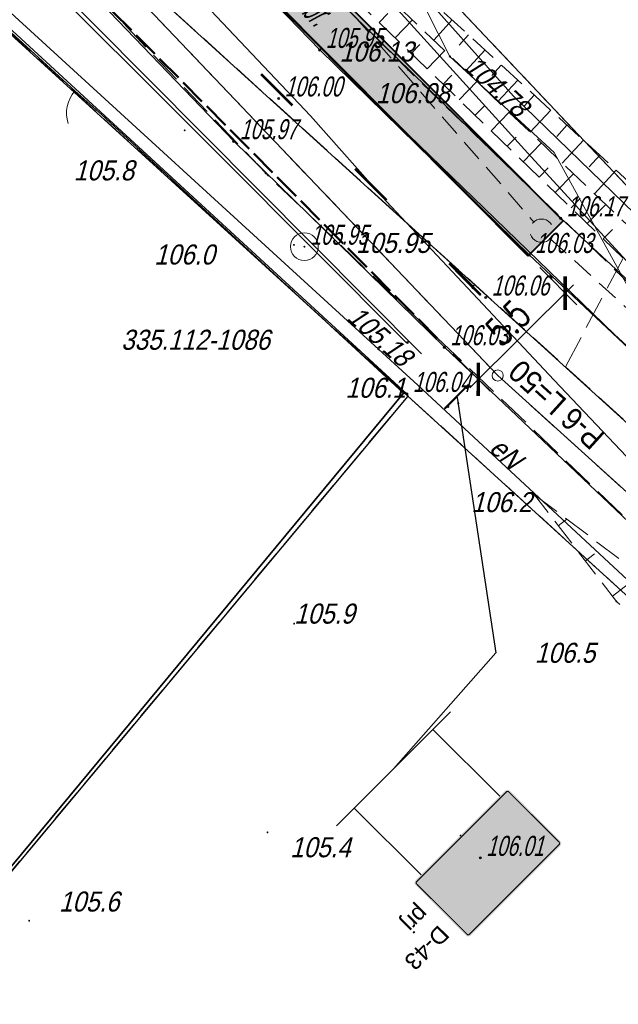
# Model space of a CAD drawing. Extents: x 6530721 to 6531385, y 5978377 to 5979143.
# Tile 9 of 146: x 6531076 to 6531103, y 5978592 to 5978636. Entities that reach past the tile are written whole.
import ezdxf

# ---------------------------------------------------------------- set-up
doc = ezdxf.new("R2010")
doc.units = 0
for name, pattern in [('AB_rokocin 2014-08-13 AC2004$0$1.0_0.5', [1.5, 1, -0.5]), ('AB_rokocin 2014-08-13 AC2004$0$1.5_0.5', [2, 1.5, -0.5]), ('AB_rokocin 2014-08-13 AC2004$0$823-500', [1.75, 1.25, -0.5]), ('AB_rokocin 2014-08-13 AC2004$0$l217_500', [2, 1.5, -0.5]), ('AB_rokocin 2014-08-13 AC2004$0$l219_500', [0]), ('AB_rokocin 2014-08-13 AC2004$0$mz1.0_0.5', [1.5, 1, -0.5]), ('ACAD_ISO02W100', [15, 12, -3])]:
    doc.linetypes.add(name, pattern=pattern)
for name, color, linetype, lineweight in [('A-T-OŚ-LBAT-FILL', 7, 'Continuous', 15), ('AB-chodnik obrzeża', 30, 'Continuous', 40), ('AB-krawędzie', 7, 'ACAD_ISO02W100', 50), ('AB-krawężnik', 7, 'Continuous', 50), ('AB-pobocze', 191, 'Continuous', 20), ('AB-pomocnicza', 7, 'Continuous', 15), ('AB-wymiarowa', 7, 'Continuous', 30), ('AB-wyp.ścieżka', 31, 'Continuous', 15), ('AB_rokocin 2014-08-13 AC2004$0$121-Punkt osnowy szczegółowej', 7, 'Continuous', 18), ('AB_rokocin 2014-08-13 AC2004$0$121-Punkt osnowy szczegółowej-Atr103', 7, 'Continuous', 18), ('AB_rokocin 2014-08-13 AC2004$0$121-Punkt osnowy szczegółowej-Atr2', 7, 'Continuous', 18), ('AB_rokocin 2014-08-13 AC2004$0$202-Punkt graniczny stabilizowany trwale', 7, 'Continuous', 18), ('AB_rokocin 2014-08-13 AC2004$0$203-Punkt załamania granicy działki nie stabilizowany', 7, 'Continuous', 18), ('AB_rokocin 2014-08-13 AC2004$0$217-Granica konturu klasyfikcyjnego', 7, 'Continuous', 18), ('AB_rokocin 2014-08-13 AC2004$0$219-Linia granicy', 7, 'Continuous', 18), ('AB_rokocin 2014-08-13 AC2004$0$433-Chodnik', 7, 'Continuous', 18), ('AB_rokocin 2014-08-13 AC2004$0$623-Punkt rzędnej przewodu-SGPOD', 7, 'Continuous', 18), ('AB_rokocin 2014-08-13 AC2004$0$623-Punkt rzędnej przewodu-SGPOD-Atr2', 7, 'Continuous', 18), ('AB_rokocin 2014-08-13 AC2004$0$625-Punkt rzędnej przewodu-SEPOD', 7, 'Continuous', 18), ('AB_rokocin 2014-08-13 AC2004$0$625-Punkt rzędnej przewodu-SEPOD-Atr2', 7, 'Continuous', 18), ('AB_rokocin 2014-08-13 AC2004$0$820-Skarpa nieumocniona', 7, 'Continuous', 18), ('AB_rokocin 2014-08-13 AC2004$0$823-Szczyt skarpy nieumocninej', 7, 'Continuous', 18), ('AB_rokocin 2014-08-13 AC2004$0$824-Podnóże skarpy nieumocninej', 7, 'Continuous', 18), ('AB_rokocin 2014-08-13 AC2004$0$905-Brama lewa', 7, 'Continuous', 18), ('AB_rokocin 2014-08-13 AC2004$0$chodnik (powierzchnia)', 7, 'Continuous', 18), ('AB_rokocin 2014-08-13 AC2004$0$krawężnik (linia)', 7, 'Continuous', 18), ('AB_rokocin 2014-08-13 AC2004$0$kółeczka', 1, 'Continuous', 18), ('AB_rokocin 2014-08-13 AC2004$0$ogrodzenie trwałe (linia)', 7, 'Continuous', 18), ('AB_rokocin 2014-08-13 AC2004$0$ogrodzenie trwałe (powierzchnia)', 7, 'Continuous', 18), ('AB_rokocin 2014-08-13 AC2004$0$przewód elektroenergetyczny (linia)-SEPOD', 7, 'Continuous', 18), ('AB_rokocin 2014-08-13 AC2004$0$przewód elektroenergetyczny (linia)-SEPOD-Atr1', 7, 'Continuous', 18), ('AB_rokocin 2014-08-13 AC2004$0$przewód gazowy (linia)-SG', 7, 'Continuous', 18), ('AB_rokocin 2014-08-13 AC2004$0$przewód kanalizacyjny - projektowany (linia)-SK', 7, 'Continuous', 18), ('AB_rokocin 2014-08-13 AC2004$0$przewód telekomunikacyjny (linia)-STPOD', 7, 'Continuous', 18), ('AB_rokocin 2014-08-13 AC2004$0$przewód wodociągowy (linia)-SW', 7, 'Continuous', 18), ('AB_rokocin 2014-08-13 AC2004$0$punkt wysokościowy naturalny', 7, 'Continuous', 18), ('AB_rokocin 2014-08-13 AC2004$0$punkt wysokościowy naturalny-Atr2', 7, 'Continuous', 18), ('AB_rokocin 2014-08-13 AC2004$0$punkt wysokościowy sztuczny', 7, 'Continuous', 18), ('AB_rokocin 2014-08-13 AC2004$0$punkt wysokościowy sztuczny-Atr2', 7, 'Continuous', 18), ('AB_rokocin 2014-08-13 AC2004$0$wysokosci_asfalt', 7, 'Continuous', 18), ('ARDPLAN-2D-LBAT', 7, 'Continuous', 18), ('asf', 7, 'Continuous', 18), ('płot', 1, 'Continuous', 18)]:
    doc.layers.add(name, color=color, linetype=linetype, lineweight=lineweight)
for name, color, linetype in [('AR-MArker', 7, 'Continuous'), ('gaOzPoziome', 7, 'Continuous'), ('gaPionowe', 7, 'Continuous'), ('zzz.ga.oz_pion_def', 7, 'Continuous'), ('zzz.gaHSDlugosc', 7, 'Continuous'), ('zzz.gaHSDodTekst', 7, 'Continuous'), ('zzz.gaHSKilometraz', 7, 'Continuous'), ('zzz.gaHSNazwa', 7, 'Continuous'), ('zzz.gaHSOpis', 7, 'Continuous'), ('zzz.gaHSStan', 7, 'Continuous'), ('zzz.gaHSTrasa', 7, 'Continuous'), ('zzz.gaVSDodTekst', 7, 'Continuous'), ('zzz.gaVSDomyslna', 7, 'Continuous'), ('zzz.gaVSNazwa', 7, 'Continuous'), ('zzz.gaVSStan', 7, 'Continuous'), ('zzz.gaVSWielkość', 7, 'Continuous')]:
    doc.layers.add(name, color=color, linetype=linetype)
doc.styles.add('2.5mm', font='simplex.shx', dxfattribs={"width": 0.7, "height": 1.25})
doc.styles.add('AB_rokocin 2014-08-13 AC2004$0$Standard', font='txt')
doc.styles.add('GA4-ATR-TEXT', font='arial.ttf', dxfattribs={"width": 0.9})
doc.styles.add('GA4-HS-TEXT', font='arial.ttf', dxfattribs={"width": 0.9})
doc.styles.get("Standard").update_dxf_attribs({"font": 'simplex.shx', "width": 0.75, "height": 1.25})
doc.linetypes.add('AB_rokocin 2014-08-13 AC2004$0$902-500', pattern='A,3.75,0,[1,ksztalty.shx,S=0.5,R=0,X=0,Y=0],3.75', length=7.5)
doc.dimstyles.new('BINIO-25', dxfattribs={"dimscale": 0.5, "dimtxt": 1.25, "dimasz": 2.13, "dimexe": 1.5, "dimexo": 2, "dimgap": 0.5, "dimtad": 1, "dimdec": 1, "dimrnd": 0.0005, "dimzin": 4, "dimdsep": 46, "dimtxsty": '2.5mm', "dimblk": 'ARCHTICK', "dimcen": -5, "dimdle": 1.07, "dimclrd": 256, "dimclre": 256, "dimclrt": 256, "dimaunit": 2, "dimazin": 0, "dimtfac": 1, "dimtdec": 1, "dimtmove": 0, "dimatfit": 3, "dimldrblk": 'NONE', "dimfxl": 1.5, "dimtolj": 1, "dimlwd": -1, "dimlwe": -1, "dimarcsym": 0})
doc.dimstyles.new('GA4-LEADER', dxfattribs={"dimtxt": 1, "dimasz": 1, "dimexe": 1, "dimexo": 1, "dimgap": 1, "dimtad": 1, "dimtxsty": 'Standard', "dimcen": 1, "dimadec": 0, "dimazin": 0, "dimtfac": 1, "dimtmove": 0, "dimatfit": 3, "dimfxl": 1, "dimarcsym": 0})

# ---------------------------------------------------------------- blocks, each defined once
blk = doc.blocks.new('_ArchTick')
at = {"color": 0, "linetype": 'ByBlock', "const_width": 0.15}
blk.add_lwpolyline([(-0.5, -0.5), (0.5, 0.5)], dxfattribs=at)
blk = doc.blocks.new('*D106')
at = {"layer": 'AB-wymiarowa'}
for p, q in [((6531099.417, 5978624.642), (6531101.086, 5978622.963)), ((6531096.277, 5978619.24), (6531100.937, 5978623.872)), ((6531095.516, 5978620.765), (6531097.185, 5978619.085))]:
    blk.add_line(p, q, dxfattribs=at)
at = {"layer": 'Defpoints', "color": 0}
for p in [(6531098.712, 5978625.352), (6531100.557, 5978623.495), (6531094.811, 5978621.474)]:
    blk.add_point(p, dxfattribs=at)
at = {"layer": 'AB-wymiarowa', "xscale": 1.065, "yscale": 1.065, "zscale": 1.065}
for p, rotation in [((6531100.557, 5978623.495), 44.82540638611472), ((6531096.656, 5978619.617), 224.8254063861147)]:
    blk.add_blockref('_ArchTick', p, dxfattribs=dict(at, rotation=rotation))
at = {"layer": 'AB-wymiarowa', "insert": (6531097.99, 5978622.177), "char_height": 1.25, "attachment_point": 5, "rotation": 44.8254, "style": '2.5mm'}
blk.add_mtext('\\A1;5.5', dxfattribs=at)
blk = doc.blocks.new('_None')
blk = doc.blocks.new('Slope Pattern - Lines')
for p, q in [((0, 25), (50, 25)), ((0, 0), (100, 0)), ((0, -25), (50, -25))]:
    blk.add_line(p, q)
blk = doc.blocks.new('gaVSPos')
blk.add_point((0, 0))
blk = doc.blocks.new('gaVSTVcolumn3')
at = {"color": 0, "linetype": 'ByBlock', "lineweight": -2}
for p, q in [((-750, -30), (750, -30)), ((-750, -60), (-750, -30)), ((-750, -60), (750, -60)), ((750, -60), (750, -30))]:
    blk.add_line(p, q, dxfattribs=at)
for centre in [(-600, 0), (600, 0)]:
    blk.add_circle(centre, 30, dxfattribs=at)
blk = doc.blocks.new('gaVScolumn3')
at = {"color": 0, "linetype": 'ByBlock', "lineweight": -2}
for p, q in [((-500, 0), (-500, 850)), ((500, 0), (500, 850)), ((-724.7, 0), (724.7, 0))]:
    blk.add_line(p, q, dxfattribs=at)
blk.add_point((0, 850), dxfattribs=at)
blk = doc.blocks.new('z.ga4.D-42_0')
at = {"layer": 'zzz.ga.oz_pion_def'}
blk.add_hatch(color=0, dxfattribs=at).paths.add_polyline_path([(600, 670, 0.414214), (570, 700), (-570, 700, 0.414214), (-600, 670), (-600, 30, 0.414214), (-570, 0), (570, 0, 0.414214), (600, 30)])
blk = doc.blocks.new('z.ga4.D-42_1')
at = {"layer": 'zzz.ga.oz_pion_def', "color": 0, "const_width": 10}
blk.add_lwpolyline([(585, 30, -0.414214), (570, 15), (-570, 15, -0.414214), (-585, 30), (-585, 670, -0.414214), (-570, 685), (570, 685, -0.414214), (585, 670)], format="xyb", close=True, dxfattribs=at)
blk = doc.blocks.new('z.ga4.D-42_2')
at = {"layer": 'zzz.ga.oz_pion_def'}
blk.add_hatch(color=0, dxfattribs=at).paths.add_polyline_path([(168, 128), (120, 176), (40, 176), (40, 192), (-40, 192), (-40, 176), (-120, 176), (-168, 128), (-168, 112), (-200, 112), (-200, 144), (-264, 400), (-328, 144), (-328, 112), (-360, 112), (-360, 160), (-440, 192), (-520, 160), (-520, 0), (520, 0), (520, 272), (456, 288), (392, 272), (392, 112), (360, 112), (360, 160), (280, 208), (200, 160), (200, 112), (168, 112)])
blk = doc.blocks.new('z.ga4.D-43_1')
at = {"layer": 'zzz.ga.oz_pion_def'}
blk.add_hatch(color=0, dxfattribs=at).paths.add_polyline_path([(580, 642), (580, 670, 0.414214), (570, 680), (486.3, 680), (-580, 58), (-580, 30, 0.414214), (-570, 20), (-486.3, 20)])
blk = doc.blocks.new('z.ga4.D-43_2')
at = {"layer": 'zzz.ga.oz_pion_def'}
blk.add_hatch(color=0, dxfattribs=at).paths.add_polyline_path([(580, 653.6), (580, 670, 0.414214), (570, 680), (506.2, 680), (-580, 46.4), (-580, 30, 0.414214), (-570, 20), (-506.2, 20)])
blk = doc.blocks.new('D-43-59125554433-vs')
at = {"layer": 'zzz.gaVSDomyslna', "color": 7, "lineweight": 0, "true_color": 0xffffff}
for name in ['z.ga4.D-42_0', 'z.ga4.D-43_1']:
    blk.add_blockref(name, (0, 0), dxfattribs=at)
at = {"layer": 'zzz.gaVSDomyslna', "color": 18, "lineweight": 0, "true_color": 0x000000}
for name, p in [('z.ga4.D-42_1', (0, 0)), ('z.ga4.D-42_2', (0, 80))]:
    blk.add_blockref(name, p, dxfattribs=at)
at = {"layer": 'zzz.gaVSDomyslna', "color": 10, "lineweight": 0}
blk.add_blockref('z.ga4.D-43_2', (0, 0), dxfattribs=at)
at = {"layer": 'zzz.gaVSDodTekst', "style": 'GA4-ATR-TEXT', "flags": 1}
blk.add_attdef('AddText', (0, 0), '', height=1, dxfattribs=at)
at = {"layer": 'zzz.gaVSDomyslna', "style": 'GA4-ATR-TEXT', "flags": 1}
for tag in ['Width', 'Position', 'Height', 'Route']:
    blk.add_attdef(tag, (0, 0), '', height=1, dxfattribs=at)
at = {"layer": 'zzz.gaVSNazwa', "style": 'GA4-ATR-TEXT'}
blk.add_attdef('Name', (700, 425), '', height=150, dxfattribs=at)
at = {"layer": 'zzz.gaVSStan', "style": 'GA4-ATR-TEXT'}
blk.add_attdef('State', (700, 170), '', height=150, dxfattribs=at)
at = {"layer": 'zzz.gaVSWielkość', "style": 'GA4-ATR-TEXT', "flags": 1}
blk.add_attdef('Size', (0, 0), '', height=1, dxfattribs=at)
blk = doc.blocks.new('z.ga4.HSL-desc')
at = {"layer": 'zzz.gaHSDlugosc', "style": 'GA4-HS-TEXT', "width": 0.9}
blk.add_attdef('LENGTH', (6.026, 0.4), '', height=1, dxfattribs=at)
at = {"layer": 'zzz.gaHSDodTekst', "style": 'GA4-HS-TEXT', "width": 0.9, "flags": 1}
blk.add_attdef('ADDTEXT', (0, -2.744), '', height=1, dxfattribs=at)
at = {"layer": 'zzz.gaHSKilometraz', "style": 'GA4-HS-TEXT', "width": 0.9, "flags": 1}
blk.add_attdef('POSITION', (0, -5.695), '', height=1, dxfattribs=at)
at = {"layer": 'zzz.gaHSNazwa', "style": 'GA4-HS-TEXT', "width": 0.9}
blk.add_attdef('NAME', (0, 0.4), '', height=1, dxfattribs=at)
at = {"layer": 'zzz.gaHSStan', "style": 'GA4-HS-TEXT', "width": 0.9}
blk.add_attdef('STATE', (0, -1.356), '', height=1, dxfattribs=at)
at = {"layer": 'zzz.gaHSTrasa', "style": 'GA4-HS-TEXT', "width": 0.9, "flags": 1}
blk.add_attdef('ROUTE', (0, -4.27), '', height=1, dxfattribs=at)
blk = doc.blocks.new('gaHSPos')
at = {"color": 0, "linetype": 'Continuous', "lineweight": 0}
blk.add_point((0, 0), dxfattribs=at)
blk = doc.blocks.new('AB_rokocin 2014-08-13 AC2004$0$WSP')
at = {"layer": 'AB_rokocin 2014-08-13 AC2004$0$kółeczka', "color": 0, "linetype": 'Continuous'}
blk.add_circle((0, 0), 0.1, dxfattribs=at)
blk = doc.blocks.new('AB_rokocin 2014-08-13 AC2004$0$PW01')
at = {"linetype": 'Continuous', "lineweight": 13}
h = blk.add_hatch(color=0, dxfattribs=at)
edge = h.paths.add_edge_path()
edge.add_arc((0, 0), 0.045, 0, 360)
blk = doc.blocks.new('AB_rokocin 2014-08-13 AC2004$0$905L')
at = {"color": 0, "linetype": 'Continuous', "lineweight": 0}
blk.add_arc((-1.5, 0), 1.5, 0, 60, dxfattribs=at)
blk = doc.blocks.new('AB_rokocin 2014-08-13 AC2004$0$PW02')
at = {"linetype": 'Continuous', "lineweight": 13}
h = blk.add_hatch(color=0, dxfattribs=at)
edge = h.paths.add_edge_path()
edge.add_arc((0, 0), 0.045, 0, 360)
blk = doc.blocks.new('AB_rokocin 2014-08-13 AC2004$0$121')
at = {"linetype": 'Continuous', "lineweight": 13}
h = blk.add_hatch(color=0, dxfattribs=at)
edge = h.paths.add_edge_path()
edge.add_arc((0, 0), 0.045, 0, 360)
at = {"color": 0, "linetype": 'Continuous', "lineweight": 13}
blk.add_circle((0, 0), 0.625, dxfattribs=at)
blk = doc.blocks.new('AB_rokocin 2014-08-13 AC2004$0$621')
at = {"linetype": 'Continuous', "lineweight": 0}
h = blk.add_hatch(color=0, dxfattribs=at)
edge = h.paths.add_edge_path()
edge.add_arc((0, 0), 0.05, 0, 360)
blk = doc.blocks.new('AB_rokocin 2014-08-13 AC2004$0$203')
at = {"linetype": 'Continuous', "lineweight": 0}
h = blk.add_hatch(color=0, dxfattribs=at)
edge = h.paths.add_edge_path()
edge.add_arc((0, 0), 0.045, 0, 360)
blk = doc.blocks.new('AB_rokocin 2014-08-13 AC2004$0$202')
at = {"color": 0, "linetype": 'Continuous', "lineweight": 0}
blk.add_circle((0, 0), 0.25, dxfattribs=at)
blk = doc.blocks.new('AB_rokocin 2014-08-13 AC2004')
at = {"layer": 'AB_rokocin 2014-08-13 AC2004$0$217-Granica konturu klasyfikcyjnego', "color": 3, "linetype": 'AB_rokocin 2014-08-13 AC2004$0$l217_500', "lineweight": 18, "flags": 128}
for points in [[(6531080.82, 5978652.12), (6531104.33, 5978627.25)], [(6531080.82, 5978652.12), (6531104.33, 5978627.25)], [(6531075.42, 5978643.01), (6531097.53, 5978619.79)], [(6531075.42, 5978643.01), (6531097.53, 5978619.79)], [(6531075.42, 5978643.01), (6531100.57, 5978620.18)], [(6531069.49, 5978640.76), (6531093.49, 5978618.87)], [(6531100.57, 5978620.18), (6531104.33, 5978627.25)], [(6531100.57, 5978620.18), (6531130.45, 5978593.05)], [(6531097.53, 5978619.79), (6531143.17, 5978578.52)], [(6531097.53, 5978619.79), (6531143.17, 5978578.52)], [(6531072.52, 5978593.74), (6531093.49, 5978618.87)], [(6531093.49, 5978618.87), (6531113.06, 5978601.03)], [(6531093.49, 5978618.87), (6531113.06, 5978601.03)]]:
    blk.add_lwpolyline(points, dxfattribs=at)
at = {"layer": 'AB_rokocin 2014-08-13 AC2004$0$219-Linia granicy', "color": 92, "linetype": 'AB_rokocin 2014-08-13 AC2004$0$l219_500', "lineweight": 30, "flags": 128}
for points in [[(6531104.33, 5978627.25), (6531080.82, 5978652.12)], [(6531104.33, 5978627.25), (6531080.82, 5978652.12)], [(6531144.51, 5978580.28), (6531075.42, 5978643.01)], [(6531097.53, 5978619.79), (6531075.42, 5978643.01)], [(6531097.53, 5978619.79), (6531075.42, 5978643.01)], [(6531093.49, 5978618.87), (6531068.73, 5978641.43)], [(6531143.17, 5978578.52), (6531097.53, 5978619.79)], [(6531143.17, 5978578.52), (6531097.53, 5978619.79)], [(6531093.49, 5978618.87), (6531062.23, 5978581.4)], [(6531113.06, 5978601.03), (6531093.49, 5978618.87)], [(6531113.06, 5978601.03), (6531093.49, 5978618.87)]]:
    blk.add_lwpolyline(points, dxfattribs=at)
at = {"layer": 'AB_rokocin 2014-08-13 AC2004$0$820-Skarpa nieumocniona', "color": 252, "linetype": 'Continuous', "lineweight": 18}
for p, q in [((6531092.2, 5978635.66), (6531092.59, 5978636.06)), ((6531092.92, 5978634.96), (6531093.7, 5978635.77)), ((6531095.48, 5978635.77), (6531094.65, 5978634.86)), ((6531096.22, 5978635.1), (6531095.79, 5978634.63)), ((6531093.64, 5978634.27), (6531094.03, 5978634.67)), ((6531094.36, 5978633.57), (6531095.15, 5978634.39)), ((6531096.96, 5978634.42), (6531096.09, 5978633.48)), ((6531097.69, 5978633.74), (6531097.26, 5978633.27)), ((6531095.08, 5978632.88), (6531095.47, 5978633.29)), ((6531095.8, 5978632.18), (6531096.59, 5978633)), ((6531098.43, 5978633.07), (6531097.54, 5978632.1)), ((6531099.17, 5978632.39), (6531098.72, 5978631.9)), ((6531096.52, 5978631.49), (6531096.92, 5978631.9)), ((6531099.91, 5978631.72), (6531098.99, 5978630.72)), ((6531097.24, 5978630.79), (6531098.04, 5978631.62)), ((6531100.64, 5978631.04), (6531100.18, 5978630.53)), ((6531097.95, 5978630.1), (6531098.36, 5978630.51)), ((6531101.38, 5978630.37), (6531100.43, 5978629.33)), ((6531098.67, 5978629.4), (6531099.48, 5978630.24)), ((6531102.12, 5978629.69), (6531101.64, 5978629.17)), ((6531099.39, 5978628.71), (6531099.8, 5978629.13)), ((6531102.85, 5978629.02), (6531101.88, 5978627.95)), ((6531100.11, 5978628.01), (6531100.93, 5978628.86)), ((6531100.83, 5978627.32), (6531101.24, 5978627.74)), ((6531101.55, 5978626.62), (6531102.38, 5978627.48)), ((6531102.27, 5978625.93), (6531102.68, 5978626.36)), ((6531100.25, 5978613.04), (6531100.63, 5978613.34)), ((6531101.46, 5978611.45), (6531101.88, 5978611.77)), ((6531102.68, 5978609.87), (6531103.94, 5978610.84))]:
    blk.add_line(p, q, dxfattribs=at)
at = {"layer": 'AB_rokocin 2014-08-13 AC2004$0$823-Szczyt skarpy nieumocninej', "color": 252, "linetype": 'AB_rokocin 2014-08-13 AC2004$0$823-500', "lineweight": 18, "flags": 128}
for points in [[(6531128.07, 5978605.47), (6531106.45, 5978625.72), (6531091.73, 5978639.21), (6531081.11, 5978650.22)], [(6531080.39, 5978648.56), (6531090.16, 5978637.63), (6531104.5, 5978623.77), (6531127.39, 5978603.66)], [(6531143.91, 5978576.6), (6531135.92, 5978582.6), (6531118.86, 5978596.09), (6531102.86, 5978609.64), (6531099.18, 5978614.43)]]:
    blk.add_lwpolyline(points, dxfattribs=at)
at = {"layer": 'AB_rokocin 2014-08-13 AC2004$0$824-Podnóże skarpy nieumocninej', "color": 252, "linetype": 'AB_rokocin 2014-08-13 AC2004$0$823-500', "lineweight": 18, "flags": 128}
for points in [[(6531127.34, 5978604.75), (6531105.37, 5978624.62), (6531090.88, 5978638.46), (6531081.04, 5978648.86)], [(6531099.18, 5978614.43), (6531103.9, 5978610.87), (6531120.13, 5978597.46), (6531136.64, 5978583.18), (6531143.91, 5978576.6)]]:
    blk.add_lwpolyline(points, dxfattribs=at)
at = {"layer": 'AB_rokocin 2014-08-13 AC2004$0$chodnik (powierzchnia)', "color": 252, "linetype": 'AB_rokocin 2014-08-13 AC2004$0$mz1.0_0.5', "lineweight": 18, "flags": 128}
blk.add_lwpolyline([(6531078.56, 5978652.87), (6531080.03, 5978651.32), (6531079.35, 5978650.62), (6531078.98, 5978649.73), (6531078.97, 5978648.77), (6531079.2, 5978648.33), (6531084.58, 5978642.57), (6531089.26, 5978637.76), (6531093.49, 5978633.54), (6531104.14, 5978623.25), (6531114.65, 5978613.58), (6531131.89, 5978598.61), (6531167.55, 5978568.83), (6531190.13, 5978549.94), (6531226.32, 5978519.67), (6531264.14, 5978487.87), (6531301.61, 5978456.61), (6531304.45, 5978454.226)], dxfattribs=at)
at = {"layer": 'AB_rokocin 2014-08-13 AC2004$0$krawężnik (linia)', "color": 252, "linetype": 'AB_rokocin 2014-08-13 AC2004$0$1.5_0.5', "lineweight": 18, "flags": 128}
blk.add_lwpolyline([(6531298.927, 5978448.648), (6531287.37, 5978458.4), (6531270.37, 5978472.52), (6531253.02, 5978487.1), (6531235.13, 5978502.07), (6531218, 5978516.55), (6531200.82, 5978530.83), (6531185.47, 5978543.6), (6531169.49, 5978556.94), (6531153.58, 5978570.32), (6531137.12, 5978583.98), (6531120.57, 5978598.02), (6531104.7, 5978612.02), (6531087.1, 5978628.88), (6531072.14, 5978644.66), (6531057.88, 5978660.99), (6531044.81, 5978677.43), (6531031.41, 5978696.08), (6531019.33, 5978713.34), (6531007.09, 5978730.85), (6530994.02, 5978749.9), (6530984.23, 5978764.08), (6530979.36, 5978771.32), (6530967.75, 5978788.45), (6530955.81, 5978806), (6530943.89, 5978823.43), (6530932.03, 5978840.69), (6530923.54, 5978853.19), (6530919.06, 5978859.93)], dxfattribs=at)
at = {"layer": 'AB_rokocin 2014-08-13 AC2004$0$krawężnik (linia)', "color": 252, "linetype": 'Continuous', "lineweight": 18, "flags": 128}
blk.add_lwpolyline([(6531302.987, 5978452.749), (6531300.36, 5978454.96), (6531262.91, 5978486.17), (6531225.01, 5978518.01), (6531188.79, 5978548.3), (6531166.12, 5978567.3), (6531135.89, 5978592.52), (6531135.16, 5978593.14), (6531131.33, 5978596.34), (6531130.54, 5978596.97), (6531119.92, 5978606.14), (6531113.24, 5978612.03), (6531102.77, 5978621.64), (6531092.05, 5978632.03), (6531091.33, 5978632.74), (6531088.51, 5978635.56), (6531087.79, 5978636.29), (6531083.04, 5978641.13), (6531077.78, 5978646.66)], dxfattribs=at)
at = {"layer": 'AB_rokocin 2014-08-13 AC2004$0$kółeczka', "color": 7, "linetype": 'ByBlock'}
for p in [(6531089.531, 5978634.423, 105.951), (6531089.531, 5978634.423, 105.951), (6531089.531, 5978634.423, 105.951), (6531087.68, 5978632.241, 106.004), (6531087.68, 5978632.241, 106.004), (6531087.68, 5978632.241, 106.004), (6531085.665, 5978630.32, 105.966), (6531085.665, 5978630.32, 105.966), (6531085.665, 5978630.32, 105.966), (6531100.358, 5978626.856, 106.171), (6531100.358, 5978626.856, 106.171), (6531100.358, 5978626.856, 106.171), (6531098.938, 5978625.208, 106.028), (6531098.938, 5978625.208, 106.028), (6531098.938, 5978625.208, 106.028), (6531096.988, 5978623.296, 106.057), (6531096.988, 5978623.296, 106.057), (6531096.988, 5978623.296, 106.057), (6531095.13, 5978621.062, 106.027), (6531095.13, 5978621.062, 106.027), (6531095.13, 5978621.062, 106.027), (6531093.446, 5978618.963, 106.042), (6531093.446, 5978618.963, 106.042), (6531093.446, 5978618.963, 106.042), (6531096.744, 5978598.114, 106.013), (6531096.744, 5978598.114, 106.013), (6531096.744, 5978598.114, 106.013)]:
    blk.add_point(p, dxfattribs=at)
at = {"layer": 'AB_rokocin 2014-08-13 AC2004$0$kółeczka', "color": 1, "linetype": 'ByBlock'}
for p in [(6531089.531, 5978634.423, 105.951), (6531087.68, 5978632.241, 106.004), (6531085.665, 5978630.32, 105.966), (6531100.358, 5978626.856, 106.171), (6531098.938, 5978625.208, 106.028), (6531096.988, 5978623.296, 106.057), (6531095.13, 5978621.062, 106.027), (6531093.446, 5978618.963, 106.042), (6531096.744, 5978598.114, 106.013)]:
    blk.add_point(p, dxfattribs=at)
at = {"layer": 'AB_rokocin 2014-08-13 AC2004$0$ogrodzenie trwałe (linia)', "color": 252, "linetype": 'AB_rokocin 2014-08-13 AC2004$0$902-500', "lineweight": 35, "flags": 128}
for points in [[(6531068.65, 5978641.63), (6531078.53, 5978632.58)], [(6531079.74, 5978631.5), (6531093.3, 5978619)], [(6531093.3, 5978619), (6531066.4, 5978586.57), (6531052.171, 5978569.518)]]:
    blk.add_lwpolyline(points, dxfattribs=at)
at = {"layer": 'AB_rokocin 2014-08-13 AC2004$0$ogrodzenie trwałe (powierzchnia)', "color": 7, "linetype": 'Continuous', "lineweight": 35, "flags": 128}
blk.add_lwpolyline([(6531078.53, 5978632.58), (6531079.74, 5978631.5)], dxfattribs=at)
at = {"layer": 'AB_rokocin 2014-08-13 AC2004$0$przewód elektroenergetyczny (linia)-SEPOD', "color": 1, "linetype": 'Continuous', "lineweight": 18, "flags": 128}
blk.add_lwpolyline([(6531069.84, 5978641.41), (6531093.94, 5978619.36), (6531113.6, 5978601.1), (6531113.92, 5978595.59), (6531094.61, 5978572.45), (6531087.76, 5978563.98), (6531085.83, 5978561.65), (6531085.55, 5978561.94), (6531085.37, 5978562.07), (6531085.55, 5978561.94), (6531085.83, 5978561.65), (6531084.44, 5978560.05), (6531083.68, 5978559.01), (6531071.694, 5978544.972)], dxfattribs=at)
at = {"layer": 'AB_rokocin 2014-08-13 AC2004$0$przewód gazowy (linia)-SG', "color": 40, "linetype": 'Continuous', "lineweight": 18, "flags": 128}
blk.add_lwpolyline([(6531093.79, 5978637.27), (6531095.38, 5978634.13), (6531100.06, 5978629.81), (6531103.47, 5978623.62), (6531117.54, 5978610.63), (6531135.4, 5978595.36), (6531149.47, 5978583.67), (6531167.66, 5978568.12), (6531183.86, 5978554.89), (6531187.83, 5978553.07), (6531213.99, 5978531.6), (6531245.3, 5978504.99), (6531264.54, 5978488.89), (6531286.77, 5978470.53), (6531305.485, 5978455.272)], dxfattribs=at)
at = {"layer": 'AB_rokocin 2014-08-13 AC2004$0$przewód kanalizacyjny - projektowany (linia)-SK', "color": 32, "linetype": 'AB_rokocin 2014-08-13 AC2004$0$1.0_0.5', "lineweight": 18, "flags": 128}
for points in [[(6531079.27, 5978649.51), (6531099.17, 5978626.67)], [(6531099.86, 5978625.96), (6531123.18, 5978604.86)]]:
    blk.add_lwpolyline(points, dxfattribs=at)
blk.add_lwpolyline([(6531099.81, 5978625.88), (6531099.72, 5978625.82), (6531099.61, 5978625.79), (6531099.5, 5978625.78), (6531099.4, 5978625.79), (6531099.29, 5978625.82), (6531099.2, 5978625.88), (6531099.11, 5978625.95), (6531099.05, 5978626.04), (6531099, 5978626.13), (6531098.98, 5978626.24), (6531098.98, 5978626.35), (6531099, 5978626.46), (6531099.05, 5978626.56), (6531099.11, 5978626.65), (6531099.19, 5978626.72), (6531099.28, 5978626.78), (6531099.39, 5978626.81), (6531099.5, 5978626.82), (6531099.6, 5978626.81), (6531099.71, 5978626.78), (6531099.8, 5978626.72), (6531099.89, 5978626.65), (6531099.95, 5978626.56), (6531100, 5978626.47), (6531100.02, 5978626.36), (6531100.02, 5978626.25), (6531100, 5978626.14), (6531099.95, 5978626.04), (6531099.89, 5978625.95)], close=True, dxfattribs=at)
at = {"layer": 'AB_rokocin 2014-08-13 AC2004$0$przewód telekomunikacyjny (linia)-STPOD', "color": 30, "linetype": 'Continuous', "lineweight": 18, "flags": 128}
for points in [[(6531082.52, 5978638.44), (6531089.11, 5978631.46), (6531092.52, 5978627.63), (6531100.07, 5978619.58), (6531105.76, 5978613.57), (6531110.87, 5978607.86), (6531118.18, 5978601.27), (6531125.26, 5978594.51), (6531134.45, 5978586.07), (6531143.12, 5978578.32), (6531152.39, 5978570.14), (6531160.09, 5978563.47), (6531163.19, 5978561.26), (6531171.27, 5978554.94), (6531184.47, 5978544.62), (6531192.92, 5978537.63), (6531202.08, 5978530.18), (6531208.1, 5978525.24), (6531218.73, 5978516.82), (6531227.59, 5978509.64), (6531239.66, 5978499.7), (6531248.15, 5978492.58), (6531263.46, 5978480.14), (6531275.78, 5978470.01)], [(6531281.05, 5978478.28), (6531266.85, 5978490.18), (6531262.5, 5978493.94), (6531252.01, 5978502.25), (6531241.12, 5978510.89), (6531232.99, 5978517.38), (6531226.06, 5978522.96), (6531219.26, 5978529.27), (6531217.18, 5978527.21), (6531204.73, 5978537.6), (6531192.38, 5978548.21), (6531183.32, 5978556.29), (6531173.63, 5978564.29), (6531162.05, 5978574.03), (6531151.93, 5978582.36), (6531142.13, 5978590.63), (6531129.53, 5978601.21), (6531123.87, 5978606.14), (6531120.69, 5978608.72), (6531113.62, 5978615.1), (6531104.79, 5978623.34), (6531098.88, 5978629.78), (6531091.15, 5978638.32)]]:
    blk.add_lwpolyline(points, dxfattribs=at)
at = {"layer": 'AB_rokocin 2014-08-13 AC2004$0$przewód wodociągowy (linia)-SW', "color": 5, "linetype": 'Continuous', "lineweight": 18, "flags": 128}
blk.add_lwpolyline([(6531070.33, 5978664.78), (6531075.11, 5978658.78), (6531080.05, 5978653.11), (6531087.32, 5978644.58), (6531094.25, 5978636.82), (6531098.23, 5978632.34), (6531104.19, 5978626.58), (6531130.74, 5978604), (6531165.56, 5978572.57), (6531176.54, 5978563.42), (6531186.27, 5978555.54), (6531193.99, 5978548.79), (6531206.74, 5978538.28), (6531219.82, 5978527.26), (6531231.72, 5978517.56), (6531241.8, 5978509.52), (6531255.66, 5978497.98), (6531263.81, 5978491.33), (6531278.51, 5978479.76), (6531291.08, 5978469.25), (6531300.85, 5978461.5), (6531306.835, 5978456.635)], dxfattribs=at)
at = {"layer": 'AB_rokocin 2014-08-13 AC2004$0$wysokosci_asfalt', "color": 252, "lineweight": 18, "flags": 128}
for points in [[(6531100.358, 5978626.856), (6531112.318, 5978615.779), (6531122.938, 5978606.378), (6531134.472, 5978596.5), (6531144.949, 5978587.748), (6531156.404, 5978578.181)], [(6531155.065, 5978576.309), (6531143.54, 5978586.005), (6531133.076, 5978594.803), (6531121.409, 5978604.714), (6531110.911, 5978613.968), (6531098.938, 5978625.208)], [(6531095.13, 5978621.062), (6531107.265, 5978609.552), (6531117.839, 5978600.287), (6531129.652, 5978590.229), (6531139.935, 5978581.464), (6531151.953, 5978571.679)]]:
    blk.add_lwpolyline(points, dxfattribs=at)
at = {"layer": 'AB_rokocin 2014-08-13 AC2004$0$121-Punkt osnowy szczegółowej', "color": 7, "linetype": 'Continuous', "lineweight": 18}
blk.add_blockref('AB_rokocin 2014-08-13 AC2004$0$121', (6531088.84, 5978625.58), dxfattribs=at)
blk.add_blockref('AB_rokocin 2014-08-13 AC2004$0$121', (6531088.84, 5978625.58), dxfattribs=at)
at = {"layer": 'AB_rokocin 2014-08-13 AC2004$0$202-Punkt graniczny stabilizowany trwale', "color": 7, "linetype": 'Continuous', "lineweight": 18, "rotation": 171.887}
blk.add_blockref('AB_rokocin 2014-08-13 AC2004$0$202', (6531097.53, 5978619.79), dxfattribs=at)
at = {"layer": 'AB_rokocin 2014-08-13 AC2004$0$203-Punkt załamania granicy działki nie stabilizowany', "color": 7, "linetype": 'Continuous', "lineweight": 18, "rotation": 171.887}
blk.add_blockref('AB_rokocin 2014-08-13 AC2004$0$203', (6531093.49, 5978618.87), dxfattribs=at)
at = {"layer": 'AB_rokocin 2014-08-13 AC2004$0$623-Punkt rzędnej przewodu-SGPOD', "color": 52, "linetype": 'Continuous', "lineweight": 18}
blk.add_blockref('AB_rokocin 2014-08-13 AC2004$0$621', (6531095.38, 5978634.13), dxfattribs=at)
at = {"layer": 'AB_rokocin 2014-08-13 AC2004$0$625-Punkt rzędnej przewodu-SEPOD', "color": 1, "linetype": 'Continuous', "lineweight": 18}
blk.add_blockref('AB_rokocin 2014-08-13 AC2004$0$621', (6531092.17, 5978620.97), dxfattribs=at)
at = {"layer": 'AB_rokocin 2014-08-13 AC2004$0$905-Brama lewa', "color": 7, "linetype": 'Continuous', "lineweight": 35, "rotation": 138.249}
blk.add_blockref('AB_rokocin 2014-08-13 AC2004$0$905L', (6531078.53, 5978632.58), dxfattribs=at)
at = {"layer": 'AB_rokocin 2014-08-13 AC2004$0$kółeczka', "color": 252, "linetype": 'Continuous', "xscale": 0.5, "yscale": 0.5, "zscale": 0.5}
for p in [(6531089.531, 5978634.423), (6531087.68, 5978632.241), (6531085.665, 5978630.32), (6531100.358, 5978626.856), (6531098.938, 5978625.208), (6531096.988, 5978623.296), (6531095.13, 5978621.062), (6531093.446, 5978618.963), (6531096.744, 5978598.114)]:
    blk.add_blockref('AB_rokocin 2014-08-13 AC2004$0$WSP', p, dxfattribs=at)
at = {"layer": 'AB_rokocin 2014-08-13 AC2004$0$punkt wysokościowy naturalny', "color": 7, "linetype": 'Continuous', "lineweight": 13}
for p in [(6531083.46, 5978630.81), (6531088.37, 5978625.66), (6531093.3, 5978619), (6531099.18, 5978614.43), (6531102.86, 5978609.64), (6531088.38, 5978608.64), (6531087.18, 5978599.26), (6531076.47, 5978595.29)]:
    blk.add_blockref('AB_rokocin 2014-08-13 AC2004$0$PW01', p, dxfattribs=at)
at = {"layer": 'AB_rokocin 2014-08-13 AC2004$0$punkt wysokościowy sztuczny', "color": 7, "linetype": 'Continuous', "lineweight": 13}
for p in [(6531093.49, 5978633.54), (6531092.05, 5978632.03), (6531087.1, 5978628.88)]:
    blk.add_blockref('AB_rokocin 2014-08-13 AC2004$0$PW02', p, dxfattribs=at)
at = {"layer": 'AB_rokocin 2014-08-13 AC2004$0$121-Punkt osnowy szczegółowej-Atr103', "color": 7, "linetype": 'ByBlock', "lineweight": 20, "style": 'AB_rokocin 2014-08-13 AC2004$0$Standard', "oblique": 15, "width": 0.9}
blk.add_text('335.112-1086', height=0.9, dxfattribs=at).set_placement((6531080.6, 5978620.948))
at = {"layer": 'AB_rokocin 2014-08-13 AC2004$0$121-Punkt osnowy szczegółowej-Atr2', "color": 7, "linetype": 'ByBlock', "lineweight": 20, "style": 'AB_rokocin 2014-08-13 AC2004$0$Standard', "oblique": 15, "width": 0.9}
blk.add_text('105.95', height=0.9, dxfattribs=at).set_placement((6531091.16, 5978625.3))
at = {"layer": 'AB_rokocin 2014-08-13 AC2004$0$433-Chodnik', "color": 252, "linetype": 'Continuous', "lineweight": 20, "style": 'AB_rokocin 2014-08-13 AC2004$0$Standard', "oblique": 15, "width": 0.479}
blk.add_text('polbr.', height=1.25, rotation=313.566, dxfattribs=at).set_placement((6531087.94, 5978636.86))
at = {"layer": 'AB_rokocin 2014-08-13 AC2004$0$623-Punkt rzędnej przewodu-SGPOD-Atr2', "color": 52, "linetype": 'ByBlock', "lineweight": 20, "style": 'AB_rokocin 2014-08-13 AC2004$0$Standard', "oblique": 15, "width": 0.9}
blk.add_text('104.78', height=0.9, rotation=317.291, dxfattribs=at).set_placement((6531095.96, 5978633.59))
at = {"layer": 'AB_rokocin 2014-08-13 AC2004$0$625-Punkt rzędnej przewodu-SEPOD-Atr2', "color": 1, "linetype": 'ByBlock', "lineweight": 20, "style": 'AB_rokocin 2014-08-13 AC2004$0$Standard', "oblique": 15, "width": 0.9}
blk.add_text('105.18', height=0.9, rotation=318.351, dxfattribs=at).set_placement((6531090.7, 5978622.33))
at = {"layer": 'AB_rokocin 2014-08-13 AC2004$0$przewód elektroenergetyczny (linia)-SEPOD-Atr1', "color": 1, "linetype": 'ByBlock', "lineweight": 20, "style": 'AB_rokocin 2014-08-13 AC2004$0$Standard', "oblique": 15, "width": 0.9}
blk.add_text('eN', height=0.9, rotation=317.916, dxfattribs=at).set_placement((6531097.09, 5978616.44))
at = {"layer": 'AB_rokocin 2014-08-13 AC2004$0$punkt wysokościowy naturalny-Atr2', "color": 252, "linetype": 'ByBlock', "lineweight": 20, "style": 'AB_rokocin 2014-08-13 AC2004$0$Standard', "oblique": 15, "width": 0.9}
for s, p in [('105.8', (6531078.47, 5978628.56)), ('106.0', (6531082.09, 5978624.78)), ('106.1', (6531090.68, 5978618.79)), ('106.2', (6531096.34, 5978613.65)), ('105.9', (6531088.38, 5978608.64)), ('106.5', (6531099.19, 5978606.88)), ('105.4', (6531088.2, 5978598.14)), ('105.6', (6531077.81, 5978595.7))]:
    blk.add_text(s, height=0.9, dxfattribs=at).set_placement(p)
at = {"layer": 'AB_rokocin 2014-08-13 AC2004$0$punkt wysokościowy sztuczny-Atr2', "color": 252, "linetype": 'ByBlock', "lineweight": 20, "style": 'AB_rokocin 2014-08-13 AC2004$0$Standard', "oblique": 15, "width": 0.9}
for s, p in [('106.13', (6531090.42, 5978633.9)), ('106.08', (6531092.05, 5978632.03))]:
    blk.add_text(s, height=0.9, dxfattribs=at).set_placement(p)
at = {"layer": 'AB_rokocin 2014-08-13 AC2004$0$wysokosci_asfalt', "color": 252, "linetype": 'ByBlock', "lineweight": 20, "style": 'AB_rokocin 2014-08-13 AC2004$0$Standard', "oblique": 15, "width": 0.7}
for s, p in [('105.95', (6531089.801, 5978634.513)), ('106.00', (6531087.95, 5978632.331)), ('105.97', (6531085.935, 5978630.41)), ('106.17', (6531100.628, 5978626.946)), ('105.95', (6531089.11, 5978625.67)), ('106.03', (6531099.208, 5978625.298)), ('106.06', (6531097.258, 5978623.386)), ('106.03', (6531095.4, 5978621.152)), ('106.04', (6531093.716, 5978619.053)), ('106.01', (6531097.014, 5978598.204))]:
    blk.add_text(s, height=0.9, dxfattribs=at).set_placement(p)

msp = doc.modelspace()

# ---------------------------------------------------------------- hatches: boundary and pattern name
at = {"layer": 'AB-wyp.ścieżka'}
h = msp.add_hatch(color=256, dxfattribs=at)
edge = h.paths.add_edge_path()
edge.add_line((6531083.924, 5978658.152), (6531084.1, 5978658.493))
edge.add_line((6531084.1, 5978658.493), (6531082.385, 5978659.485))
edge.add_line((6531082.385, 5978659.485), (6531078.212, 5978652.268))
edge.add_arc((6531083.406, 5978649.265), 6, 149.9626, 224.8254)
edge.add_line((6531079.151, 5978645.035), (6531098.896, 5978625.166))
edge.add_line((6531098.896, 5978625.166), (6531100.471, 5978626.74))
edge.add_line((6531100.471, 5978626.74), (6531081.189, 5978646.177))
edge.add_arc((6531084.785, 5978649.651), 5, 149.9626, 224.0107, ccw=False)
edge.add_line((6531080.456, 5978652.154), (6531083.924, 5978658.152))

# ---------------------------------------------------------------- next in the draw order: block references
at = {"layer": 'AB-wymiarowa'}
msp.add_blockref('AB_rokocin 2014-08-13 AC2004', (0, 0), dxfattribs=at)

# ---------------------------------------------------------------- next in the draw order: linework, layer by layer
at = {"layer": 'AB-chodnik obrzeża'}
msp.add_line((6531098.896, 5978625.166), (6531100.471, 5978626.74), dxfattribs=at)
at = {"layer": 'AB-chodnik obrzeża', "flags": 128}
msp.add_lwpolyline([(6531084.1, 5978658.493), (6531083.924, 5978658.152), (6531080.456, 5978652.154, 0.334829), (6531081.189, 5978646.177), (6531082.497, 5978644.823), (6531100.471, 5978626.74)], format="xyb", dxfattribs=at)
at = {"layer": 'AB-krawędzie', "ltscale": 0.1}
msp.add_lwpolyline([(6531094.811, 5978621.474), (6531075.151, 5978641.254)], dxfattribs=at)
at = {"layer": 'AB-krawężnik'}
msp.add_line((6531080.923, 5978643.249), (6531098.896, 5978625.166), dxfattribs=at)
at = {"layer": 'AB-pobocze', "ltscale": 3}
msp.add_lwpolyline([(6531094.101, 5978620.77), (6531074.453, 5978640.538)], dxfattribs=at)
at = {"layer": 'AB-pomocnicza', "flags": 128}
msp.add_lwpolyline([(6531098.712, 5978625.352), (6531080.918, 5978643.254)], dxfattribs=at)
at = {"layer": 'AR-MArker', "color": 3}
msp.add_solid([(6531096.386, 5978623.658), (6531096.501, 5978623.856), (6531096.272, 5978623.856)], dxfattribs=at)
at = {"layer": 'ARDPLAN-2D-LBAT', "flags": 128}
msp.add_lwpolyline([(6531093.446, 5978621.25), (6531085.077, 5978629.653), (6531075.634, 5978639.091), (6531073.475, 5978641.218)], dxfattribs=at)
at = {"layer": 'asf', "lineweight": 18, "flags": 128}
for points in [[(6531100.358, 5978626.856), (6531091, 5978636.021), (6531081.904, 5978645.437), (6531079.099, 5978648.608), (6531078.996, 5978649.484), (6531079.201, 5978650.304), (6531079.603, 5978650.837), (6531080.085, 5978651.337), (6531078.554, 5978652.917), (6531078.413, 5978652.88), (6531077.516, 5978651.842), (6531077.05, 5978650.902), (6531076.805, 5978649.958), (6531076.768, 5978648.986), (6531076.914, 5978648.011), (6531077.377, 5978647.063), (6531077.757, 5978646.695), (6531080.389, 5978643.872), (6531089.531, 5978634.423), (6531098.938, 5978625.208)], [(6531095.13, 5978621.062), (6531085.665, 5978630.32), (6531076.384, 5978639.997)]]:
    msp.add_lwpolyline(points, dxfattribs=at)
at = {"layer": 'gaOzPoziome', "color": 7, "const_width": 0.12, "flags": 128}
for points in [[(6531088.302, 5978631.924), (6531086.892, 5978633.343)], [(6531092.531, 5978627.669), (6531091.122, 5978629.087)], [(6531096.761, 5978623.413), (6531095.351, 5978624.832)]]:
    msp.add_lwpolyline(points, dxfattribs=at)
at = {"layer": 'płot', "lineweight": 18, "flags": 128}
msp.add_lwpolyline([(6531093.446, 5978618.963), (6531068.739, 5978641.713)], dxfattribs=at)

# ---------------------------------------------------------------- next in the draw order: block references
at = {"layer": 'A-T-OŚ-LBAT-FILL', "xscale": 0.001261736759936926, "yscale": 0.001261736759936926, "rotation": 44.82540640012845}
msp.add_blockref('Slope Pattern - Lines', (6531093.446, 5978621.25), dxfattribs=at)
at = {"layer": 'gaOzPoziome', "color": 7, "lineweight": 0}
msp.add_blockref('gaHSPos', (6531096.761, 5978623.413), dxfattribs=at)
at = {"layer": 'gaPionowe', "rotation": 225.0153801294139}
for name, p, xscale, yscale, zscale in [('gaVSTVcolumn3', (6531095.712, 5978618.808), 0.001, 0.001, 0.001), ('gaVScolumn3', (6531092.844, 5978602.12), 0.005, 0.005, 0.005)]:
    msp.add_blockref(name, p, dxfattribs=dict(at, xscale=xscale, yscale=yscale, zscale=zscale))
msp.add_blockref('gaVSPos', (6531095.712, 5978618.808), dxfattribs=at)
at = {"layer": 'gaPionowe', "xscale": 0.005, "yscale": 0.005, "zscale": 0.005, "rotation": 225.0153801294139}
msp.add_blockref('D-43-59125554433-vs', (6531095.85, 5978599.116), dxfattribs=at).add_auto_attribs({'Name': 'D-43', 'State': 'prj'})
at = {"layer": 'zzz.gaHSOpis'}
ref = msp.add_blockref('z.ga4.HSL-desc', (6531092.518, 5978627.486), dxfattribs=dict(at, rotation=137.7622424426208))
ref.add_attrib('NAME', 'P-6 L=50', (6531102.398, 5978617.122), dxfattribs={"layer": 'zzz.gaHSNazwa', "height": 1, "rotation": 137.7622, "style": 'GA4-HS-TEXT', "width": 0.9})

# ---------------------------------------------------------------- next in the draw order: dimensions: what is measured, and where the dimension line sits
at = {"layer": 'AB-wymiarowa'}
dim = msp.add_aligned_dim(p1=(6531094.811, 5978621.474), p2=(6531098.712, 5978625.352), distance=-2.618, dimstyle='BINIO-25', dxfattribs=at)
dim.commit()
dim.dimension.update_dxf_attribs({"geometry": '*D106', "text_midpoint": (6531097.99, 5978622.177)})

# ---------------------------------------------------------------- next in the draw order: leaders
at = {"layer": 'gaPionowe'}
msp.add_leader([(6531095.712, 5978618.808), (6531097.446, 5978607.33), (6531092.844, 5978602.12)], dimstyle='GA4-LEADER', override={"dimasz": 0.3}, dxfattribs=at)

doc.saveas('drawing.dxf')
